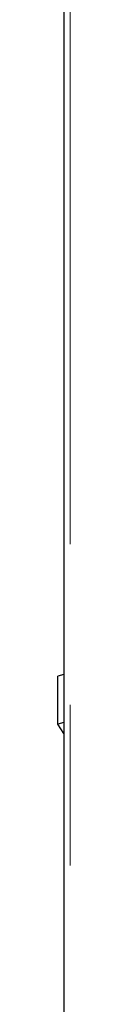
# Model space of a CAD drawing. Header units: millimetres. Extents: x 23 to 246, y 71 to 158.
# Tile 68 of 76: x 218.8237 to 218.9229, y 78.2849 to 86.0676. Entities that reach past the tile are written whole.
import ezdxf

# ---------------------------------------------------------------- set-up
doc = ezdxf.new("R2010")
doc.units = ezdxf.units.MM
doc.linetypes.add('PHANTOM', pattern=[12.7, 6.35, -1.27, 1.27, -1.27, 1.27, -1.27])

msp = doc.modelspace()

# ---------------------------------------------------------------- linework, layer by layer
at = {"color": 7, "linetype": 'Continuous', "lineweight": 25}
for p, q in [((218.8729, 100.983), (218.8729, 73.7722)), ((218.8729, 80.8911), (218.8237, 80.8773)), ((218.8237, 80.4995), (218.8237, 80.8773)), ((218.8729, 80.5133), (218.8237, 80.4995)), ((218.8729, 80.4261), (218.8237, 80.4995))]:
    msp.add_line(p, q, dxfattribs=at)
at = {"color": 8, "linetype": 'PHANTOM', "lineweight": 18}
msp.add_line((218.9229, 100.9722), (218.9229, 73.7222), dxfattribs=at)

doc.saveas('drawing.dxf')
